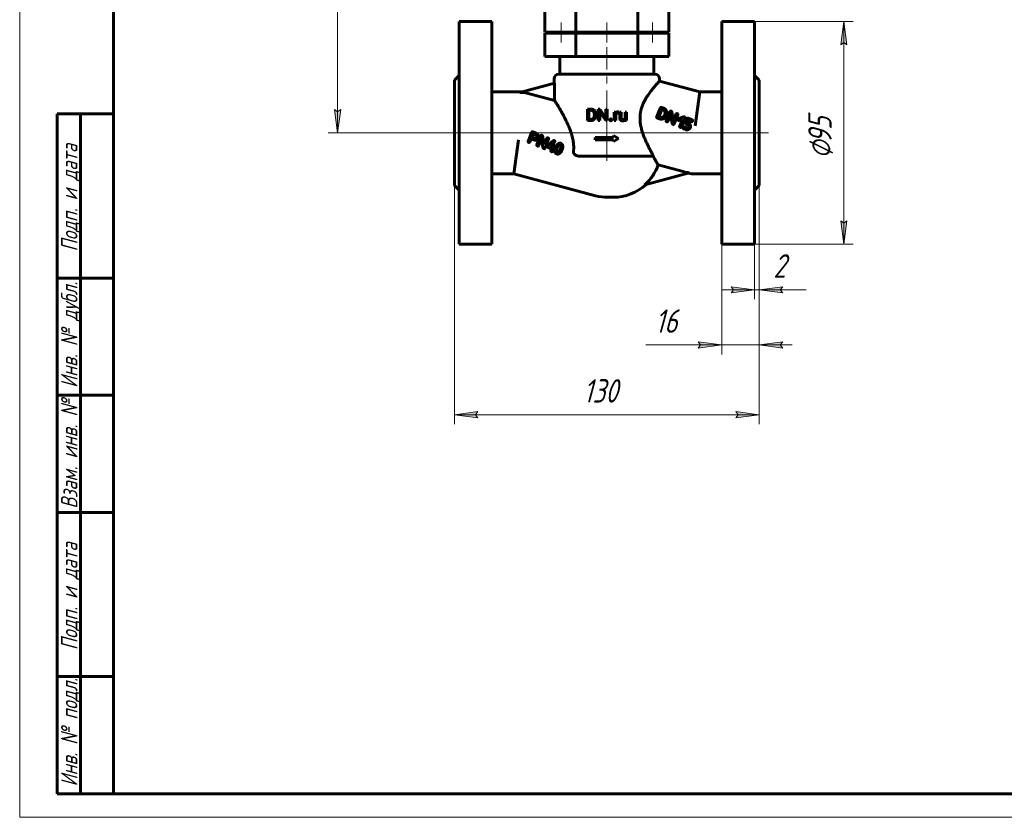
# Model space of a CAD drawing. Header units: millimetres. Extents: x 0 to 420, y 0 to 297.
# Tile 1 of 4: x 0 to 210, y 0 to 170. Entities that reach past the tile are written whole.
import ezdxf

# ---------------------------------------------------------------- set-up
doc = ezdxf.new("R2010")
doc.units = ezdxf.units.MM
for name, pattern in [('K5LT_AXLED', [19.5, 15, -1.5, 1.5, -1.5]), ('K5LT_BASIC', [0]), ('K5LT_THIN', [0])]:
    doc.linetypes.add(name, pattern=pattern)
doc.layers.add('Системный слой', color=7, linetype='Continuous')
doc.layers.add('Системный слой (1)', color=7, linetype='Continuous', true_color=0x6c6c6c)
doc.styles.add('KDIMTEXTSTYLE', font='txt', dxfattribs={"width": 0.96, "oblique": 15, "height": 5})
doc.styles.add('KTEXTSTYLE', font='txt', dxfattribs={"width": 0.96, "height": 5})
doc.dimstyles.new('KDIMSTYLE (0.50)', dxfattribs={"dimtxt": 5, "dimasz": 1, "dimexe": 2, "dimexo": 0, "dimgap": 1, "dimtad": 1, "dimlfac": 2, "dimtxsty": 'KDIMTEXTSTYLE', "dimsah": 1, "dimcen": 0, "dimdle": 1, "dimadec": 0, "dimazin": 0, "dimtfac": 0.667, "dimtmove": 0, "dimatfit": 3, "dimfxl": 1, "dimtvp": 1, "dimtolj": 1, "dimtzin": 0, "dimarcsym": 0})

# ---------------------------------------------------------------- blocks, each defined once
blk = doc.blocks.new('D0')
at = {"layer": 'Системный слой (1)'}
for points in [[(176.43, 164.71), (175.77, 169.71), (175.11, 164.71), (175.77, 165.21)], [(175.77, 122.21), (176.43, 127.21), (175.77, 126.71), (175.11, 127.21)]]:
    blk.add_hatch(color=7, dxfattribs=at).paths.add_polyline_path(points)
at = {"layer": 'Системный слой (1)', "color": 7, "linetype": 'K5LT_THIN', "lineweight": 18}
for p, q in [((156.73, 169.71), (177.77, 169.71)), ((175.11, 164.71), (175.77, 169.71)), ((175.77, 169.71), (176.43, 164.71)), ((175.77, 165.21), (175.11, 164.71)), ((176.43, 164.71), (175.77, 165.21)), ((175.77, 122.21), (175.11, 127.21)), ((175.11, 127.21), (175.77, 126.71)), ((175.77, 126.71), (176.43, 127.21)), ((176.43, 127.21), (175.77, 122.21)), ((156.73, 122.21), (177.77, 122.21))]:
    blk.add_line(p, q, dxfattribs=at)
blk.add_wipeout([(174.77, 140.42), (167.39, 140.42), (167.39, 151.05), (174.77, 151.05)]).dxf.layer = 'Системный слой (1)'
blk.add_line((175.77, 169.71), (175.77, 122.21), dxfattribs=at)
at = {"layer": 'Системный слой (1)', "color": 7, "char_height": 5, "attachment_point": 1, "rotation": 90, "style": 'KTEXTSTYLE'}
for s, insert in [('\\fArial|b0|c204|p34;\\H5.0;\\W1.000;\\Q15;\\fGOST Type AU|b0|i0|c204|p34;\\Q15;\\W0.960;95', (168.18, 143.72)), ('\\fArial|b0|c204|p34;\\H5.0;\\W1.000;\\Q15;\\fGOST Type AU|b0|i0|c204|p34;\\Q15;\\W0.960;⌀', (168.18, 140.42))]:
    blk.add_mtext(s, dxfattribs=dict(at, insert=insert))
blk = doc.blocks.new('KDIMARROW_01')
at = {"layer": 'Системный слой'}
blk.add_hatch(color=0, dxfattribs=at).paths.add_polyline_path([(0, 0), (-5, 0.66), (-4.5, 0), (-5, -0.66)])
at = {"layer": 'Системный слой', "color": 0, "linetype": 'K5LT_THIN', "lineweight": 18}
for p, q in [((-4.5, 0), (-5, 0.66)), ((-5, 0.66), (0, 0)), ((0, 0), (-5, -0.66)), ((-5, -0.66), (-4.5, 0))]:
    blk.add_line(p, q, dxfattribs=at)
at = {"layer": 'Системный слой (1)', "color": 0, "linetype": 'K5LT_THIN', "lineweight": 18}
blk.add_line((292.94, 145.96), (292.44, 145.96), dxfattribs=at)
blk = doc.blocks.new('D1')
at = {"layer": 'Системный слой (1)'}
blk.add_hatch(color=7, dxfattribs=at).paths.add_polyline_path([(156.73, 112.48), (151.73, 113.14), (152.23, 112.48), (151.73, 111.82)])
at = {"layer": 'Системный слой (1)', "color": 7, "linetype": 'K5LT_THIN', "lineweight": 18}
for p, q in [((157.73, 134.71), (157.73, 110.48)), ((156.73, 122.21), (156.73, 110.48)), ((156.73, 112.48), (149.73, 112.48)), ((156.73, 112.48), (151.73, 113.14)), ((151.73, 113.14), (152.23, 112.48)), ((152.23, 112.48), (151.73, 111.82)), ((151.73, 111.82), (156.73, 112.48)), ((157.73, 112.48), (156.73, 112.48)), ((157.73, 112.48), (158.73, 112.48))]:
    blk.add_line(p, q, dxfattribs=at)
blk.add_wipeout([(160.73, 113.48), (160.73, 120.86), (165.53, 120.86), (165.53, 113.48)]).dxf.layer = 'Системный слой (1)'
at = {"layer": 'Системный слой (1)'}
blk.add_hatch(color=7, dxfattribs=at).paths.add_polyline_path([(162.23, 112.48), (162.73, 113.14), (157.73, 112.48), (162.73, 111.82)])
at = {"layer": 'Системный слой (1)', "color": 7, "linetype": 'K5LT_THIN', "lineweight": 18}
for p, q in [((162.73, 113.14), (157.73, 112.48)), ((157.73, 112.48), (162.73, 111.82)), ((157.73, 112.48), (164.73, 112.48)), ((158.73, 112.48), (167.73, 112.48)), ((162.23, 112.48), (162.73, 113.14)), ((162.73, 111.82), (162.23, 112.48))]:
    blk.add_line(p, q, dxfattribs=at)
at = {"layer": 'Системный слой (1)', "color": 7, "insert": (160.73, 120.07), "char_height": 5, "attachment_point": 1, "style": 'KTEXTSTYLE'}
blk.add_mtext('\\fArial|b0|c204|p34;\\H5.0;\\W1.000;\\Q15;\\fGOST Type AU|b0|i0|c204|p34;\\Q15;\\W0.960;2', dxfattribs=at)
blk = doc.blocks.new('D2')
at = {"layer": 'Системный слой (1)'}
for points in [[(144.73, 100.06), (149.73, 100.72), (144.73, 101.38), (145.23, 100.72)], [(162.23, 100.72), (162.73, 101.38), (157.73, 100.72), (162.73, 100.06)]]:
    blk.add_hatch(color=7, dxfattribs=at).paths.add_polyline_path(points)
at = {"layer": 'Системный слой (1)', "color": 7, "linetype": 'K5LT_THIN', "lineweight": 18}
for p, q in [((157.73, 136.92), (157.73, 98.72)), ((149.73, 122.21), (149.73, 98.72)), ((149.73, 100.72), (144.73, 101.38)), ((144.73, 101.38), (145.23, 100.72)), ((162.73, 101.38), (157.73, 100.72)), ((162.23, 100.72), (162.73, 101.38)), ((145.23, 100.72), (144.73, 100.06)), ((144.73, 100.06), (149.73, 100.72)), ((149.73, 100.72), (144.76, 100.72)), ((157.73, 100.72), (149.73, 100.72)), ((157.73, 100.72), (162.73, 100.06)), ((157.73, 100.72), (164.73, 100.72)), ((162.73, 100.06), (162.23, 100.72))]:
    blk.add_line(p, q, dxfattribs=at)
blk.add_wipeout([(135.52, 101.72), (135.52, 109.1), (142.47, 109.1), (142.47, 101.72)]).dxf.layer = 'Системный слой (1)'
for p, q in [((144.76, 100.72), (133.52, 100.72)), ((149.73, 100.72), (142.73, 100.72))]:
    blk.add_line(p, q, dxfattribs=at)
at = {"layer": 'Системный слой (1)', "color": 7, "insert": (135.52, 108.31), "char_height": 5, "attachment_point": 1, "style": 'KTEXTSTYLE'}
blk.add_mtext('\\fArial|b0|c204|p34;\\H5.0;\\W1.000;\\Q15;\\fGOST Type AU|b0|i0|c204|p34;\\Q15;\\W0.960;16', dxfattribs=at)
blk = doc.blocks.new('D3')
at = {"layer": 'Системный слой (1)'}
for points in [[(68.47, 239.46), (67.81, 244.46), (67.15, 239.46), (67.81, 239.96)], [(67.81, 145.96), (68.47, 150.96), (67.81, 150.46), (67.15, 150.96)]]:
    blk.add_hatch(color=7, dxfattribs=at).paths.add_polyline_path(points)
at = {"layer": 'Системный слой (1)', "color": 7, "linetype": 'K5LT_THIN', "lineweight": 18}
for p, q in [((123.01, 244.46), (65.81, 244.46)), ((67.15, 239.46), (67.81, 244.46)), ((67.81, 244.46), (68.47, 239.46)), ((67.81, 239.96), (67.15, 239.46)), ((68.47, 239.46), (67.81, 239.96)), ((67.81, 145.96), (67.15, 150.96)), ((67.15, 150.96), (67.81, 150.46)), ((67.81, 150.46), (68.47, 150.96)), ((68.47, 150.96), (67.81, 145.96)), ((157.73, 145.96), (65.81, 145.96))]:
    blk.add_line(p, q, dxfattribs=at)
blk.add_wipeout([(66.81, 190.06), (59.43, 190.06), (59.43, 199.94), (66.81, 199.94)]).dxf.layer = 'Системный слой (1)'
blk.add_line((67.81, 244.46), (67.81, 145.96), dxfattribs=at)
at = {"layer": 'Системный слой (1)', "color": 7, "insert": (60.22, 190.06), "char_height": 5, "attachment_point": 1, "rotation": 90, "style": 'KTEXTSTYLE'}
blk.add_mtext('\\fArial|b0|c204|p34;\\H5.0;\\W1.000;\\Q15;\\fGOST Type AU|b0|i0|c204|p34;\\Q15;\\W0.960;197', dxfattribs=at)
blk = doc.blocks.new('D5')
at = {"layer": 'Системный слой (1)'}
for points in [[(97.73, 85.18), (97.23, 85.84), (97.73, 86.5), (92.73, 85.84)], [(157.73, 85.84), (152.73, 86.5), (153.23, 85.84), (152.73, 85.18)]]:
    blk.add_hatch(color=7, dxfattribs=at).paths.add_polyline_path(points)
at = {"layer": 'Системный слой (1)', "color": 7, "linetype": 'K5LT_THIN', "lineweight": 18}
for p, q in [((92.73, 149.71), (92.73, 83.84)), ((157.73, 149.71), (157.73, 83.84)), ((92.73, 85.84), (97.73, 86.5)), ((97.73, 86.5), (97.23, 85.84)), ((153.23, 85.84), (152.73, 86.5)), ((152.73, 86.5), (157.73, 85.84)), ((97.73, 85.18), (92.73, 85.84)), ((97.23, 85.84), (97.73, 85.18)), ((157.73, 85.84), (152.73, 85.18)), ((152.73, 85.18), (153.23, 85.84))]:
    blk.add_line(p, q, dxfattribs=at)
blk.add_wipeout([(120.22, 86.84), (120.22, 94.22), (129.84, 94.22), (129.84, 86.84)]).dxf.layer = 'Системный слой (1)'
blk.add_line((92.73, 85.84), (157.73, 85.84), dxfattribs=at)
at = {"layer": 'Системный слой (1)', "color": 7, "insert": (120.22, 93.43), "char_height": 5, "attachment_point": 1, "style": 'KTEXTSTYLE'}
blk.add_mtext('\\fArial|b0|c204|p34;\\H5.0;\\W1.000;\\Q15;\\fGOST Type AU|b0|i0|c204|p34;\\Q15;\\W0.960;130', dxfattribs=at)
blk = doc.blocks.new('U24')
at = {"color": 7, "linetype": 'K5LT_THIN', "lineweight": 18}
for p, q in [((0, 0), (0, 297)), ((420, 0), (0, 0))]:
    blk.add_line(p, q, dxfattribs=at)
at = {"color": 150, "linetype": 'K5LT_BASIC', "lineweight": 60, "true_color": 0x0080ff}
for p, q in [((20, 5), (20, 292)), ((8, 5), (8, 150)), ((20, 150), (8, 150)), ((13, 5), (13, 150)), ((20, 115), (8, 115)), ((20, 90), (8, 90)), ((20, 65), (8, 65)), ((20, 30), (8, 30)), ((20, 5), (8, 5)), ((415, 5), (20, 5))]:
    blk.add_line(p, q, dxfattribs=at)
at = {"color": 7, "char_height": 3.5, "attachment_point": 1, "rotation": 90, "style": 'KTEXTSTYLE'}
for s, insert in [('\\fArial|b0|c204|p34;\\H5.0;\\W1.000;\\Q15;\\fGOST Type AU|b0|i0|c204|p34;\\Q15;\\W0.960;\\H3.50;Подп. и дата', (8.82, 120.66)), ('\\fArial|b0|c204|p34;\\H5.0;\\W1.000;\\Q15;\\fGOST Type AU|b0|i0|c204|p34;\\Q15;\\W0.960;\\H3.50;Инв. № дубл.', (8.82, 91.57)), ('\\fArial|b0|c204|p34;\\H5.0;\\W1.000;\\Q15;\\fGOST Type AU|b0|i0|c204|p34;\\Q15;\\W0.960;\\H3.50;Взам. инв. №', (8.82, 65.8)), ('\\fArial|b0|c204|p34;\\H5.0;\\W1.000;\\Q15;\\fGOST Type AU|b0|i0|c204|p34;\\Q15;\\W0.960;\\H3.50;Подп. и дата', (8.82, 35.66)), ('\\fArial|b0|c204|p34;\\H5.0;\\W1.000;\\Q15;\\fGOST Type AU|b0|i0|c204|p34;\\Q15;\\W0.960;\\H3.50;Инв. № подл.', (8.82, 6.57))]:
    blk.add_mtext(s, dxfattribs=dict(at, insert=insert))

msp = doc.modelspace()

# ---------------------------------------------------------------- linework, layer by layer
at = {"layer": 'Системный слой (1)', "color": 150, "linetype": 'K5LT_BASIC', "lineweight": 60, "true_color": 0x0080ff}
for p, q in [((111.983, 167.4575), (111.983, 172.4575)), ((138.483, 167.4575), (138.483, 172.4575)), ((118.6453, 167.4575), (118.6453, 171.7075)), ((131.8207, 167.4575), (131.8207, 171.7075)), ((93.733, 169.7075), (100.733, 169.7075)), ((93.733, 169.7075), (93.733, 122.2075)), ((100.733, 169.7075), (100.733, 122.2075)), ((156.733, 169.7075), (149.733, 169.7075)), ((149.733, 169.7075), (149.733, 122.2075)), ((156.733, 169.7075), (156.733, 122.2075)), ((111.983, 167.4575), (118.6453, 167.4575)), ((111.983, 167.2075), (118.6453, 167.2075)), ((111.983, 162.2075), (111.983, 167.2075)), ((113.983, 167.2075), (113.983, 167.4575)), ((116.983, 167.2075), (116.983, 167.4575)), ((118.6453, 167.4575), (131.8207, 167.4575)), ((118.6453, 167.2075), (131.8207, 167.2075)), ((118.6453, 162.2075), (118.6453, 167.2075)), ((123.358, 167.2075), (123.358, 167.4575)), ((127.108, 167.2075), (127.108, 167.4575)), ((131.8207, 167.4575), (138.483, 167.4575)), ((131.8207, 167.2075), (138.483, 167.2075)), ((131.8207, 162.2075), (131.8207, 167.2075)), ((133.483, 167.2075), (133.483, 167.4575)), ((136.483, 167.2075), (136.483, 167.4575)), ((138.483, 162.2075), (138.483, 167.2075)), ((111.983, 162.2075), (118.6453, 162.2075)), ((115.233, 158.4575), (115.233, 162.2075)), ((118.6453, 162.2075), (131.8207, 162.2075)), ((131.8207, 162.2075), (138.483, 162.2075)), ((135.233, 158.4575), (135.233, 162.2075)), ((92.733, 157.2075), (93.733, 158.2075)), ((114.983, 158.4575), (135.483, 158.4575)), ((157.733, 157.2075), (156.733, 158.2075)), ((92.733, 157.2075), (92.733, 134.7075)), ((106.6816, 154.5734), (114.0835, 156.5567)), ((113.983, 156.5298), (113.983, 157.4575)), ((114.0835, 152.8696), (114.0835, 156.5567)), ((136.483, 157.0018), (136.483, 157.4575)), ((145.0452, 154.7075), (136.483, 157.0018)), ((157.733, 157.2075), (157.733, 134.7075)), ((100.733, 154.7075), (106.3753, 154.7075)), ((108.9946, 154.2332), (114.0835, 152.8696)), ((144.0907, 147.4575), (145.0452, 154.7075)), ((149.733, 154.7075), (145.0452, 154.7075)), ((135.8655, 149.4153), (136.6193, 151.2351)), ((136.9329, 151.3506), (136.8765, 151.3703)), ((137.4576, 151.1333), (136.9329, 151.3506)), ((121.0894, 148.5534), (121.0894, 151.0364)), ((121.0894, 151.0364), (121.792, 151.0364)), ((121.4186, 148.8211), (121.4186, 150.7669)), ((121.4186, 150.7669), (121.792, 150.7669)), ((122.5611, 149.7199), (122.5611, 149.8716)), ((122.8868, 149.7199), (122.8868, 149.8682)), ((123.4045, 151.0364), (123.7337, 151.0364)), ((123.4045, 148.5534), (123.4045, 151.0364)), ((123.7337, 151.0364), (124.9888, 149.1162)), ((123.7337, 148.5534), (123.7337, 150.4685)), ((123.7337, 150.4685), (124.9837, 148.5534)), ((124.9888, 151.0364), (125.3145, 151.0364)), ((124.9888, 149.1162), (124.9888, 151.0364)), ((125.3145, 148.5534), (125.3145, 151.0364)), ((126.7964, 148.5534), (126.7964, 150.3986)), ((126.7964, 150.3986), (127.1033, 150.3986)), ((127.1033, 150.3986), (127.1095, 150.1876)), ((127.1119, 148.5534), (127.1119, 149.8642)), ((127.6866, 150.1155), (127.6883, 150.4088)), ((127.9802, 149.2082), (127.9802, 150.3986)), ((127.9802, 150.3986), (128.2957, 150.3986)), ((128.2957, 149.2048), (128.2957, 150.3986)), ((129.1159, 150.3986), (129.4331, 150.3986)), ((129.1159, 149.056), (129.1159, 150.3986)), ((129.4331, 148.5534), (129.4331, 150.3986)), ((136.4714, 148.9484), (135.9893, 149.1481)), ((136.3003, 149.4401), (136.9211, 150.9255)), ((136.3137, 149.4235), (136.3003, 149.4401)), ((136.6604, 149.2799), (136.3137, 149.4235)), ((137.2875, 150.794), (136.9456, 150.9356)), ((137.53, 149.7706), (137.5737, 149.8762)), ((137.8648, 148.5558), (138.6538, 150.4606)), ((138.2319, 148.4038), (138.7957, 149.765)), ((138.8131, 149.7579), (138.7957, 149.765)), ((139.4258, 148.6125), (139.9623, 149.9076)), ((139.5322, 147.8043), (140.3427, 149.7611)), ((121.0894, 148.5534), (121.7613, 148.5534)), ((121.4186, 148.8211), (121.7613, 148.8211)), ((123.4045, 148.5534), (123.7337, 148.5534)), ((124.9837, 148.5534), (125.3145, 148.5534)), ((126.7964, 148.5534), (127.1119, 148.5534)), ((129.1247, 148.736), (129.1313, 148.5534)), ((129.1313, 148.5534), (129.4331, 148.5534)), ((139.3496, 147.7599), (139.2897, 147.7847)), ((139.4258, 148.6125), (139.4085, 148.6197)), ((140.5178, 148.5884), (140.4926, 148.5989)), ((140.7734, 147.423), (141.3627, 148.8457)), ((141.1365, 147.2523), (141.8759, 149.0374)), ((141.3627, 148.8457), (141.328, 148.8601)), ((142.1985, 147.0155), (141.7038, 147.2204)), ((141.9748, 148.2267), (142.2678, 148.9341)), ((142.4092, 148.224), (142.5704, 148.6131)), ((142.6808, 148.0284), (142.4413, 148.1276)), ((143.3714, 148.7465), (142.5718, 149.0666)), ((143.1968, 148.374), (142.5949, 148.6233)), ((142.627, 147.1499), (142.6779, 147.2728)), ((143.0132, 147.0306), (143.0465, 147.1109)), ((109.19, 146.0495), (108.4911, 144.34)), ((109.2371, 145.0757), (109.2472, 145.0512)), ((109.2472, 145.0512), (109.7278, 144.8522)), ((109.475, 146.1714), (109.9476, 145.9757)), ((109.5171, 145.7294), (110.1473, 145.4684)), ((111.1032, 145.2921), (110.3142, 143.3873)), ((122.733, 144.9906), (126.6505, 144.9906)), ((122.733, 144.4906), (122.733, 144.9906)), ((126.6505, 144.9906), (126.6505, 145.3656)), ((126.6505, 145.3656), (127.733, 144.7406)), ((142.0605, 146.6333), (141.5752, 146.8343)), ((106.3753, 144.4575), (105.4208, 137.2075)), ((109.0811, 144.6992), (108.8207, 144.0705)), ((109.0811, 144.6992), (109.8153, 144.3951)), ((111.2451, 144.5965), (110.6813, 143.2353)), ((111.2451, 144.5965), (111.2625, 144.5893)), ((111.8579, 143.4512), (111.8752, 143.444)), ((112.4117, 144.7391), (111.8752, 143.444)), ((112.7921, 144.5925), (111.9816, 142.6357)), ((112.6775, 142.8274), (113.4132, 142.5226)), ((113.0913, 143.1267), (113.0769, 143.092)), ((113.0769, 143.092), (113.5811, 142.8832)), ((113.6874, 143.14), (113.5811, 142.8832)), ((114.0946, 143.0803), (113.6541, 142.0168)), ((114.7037, 142.8686), (114.6221, 142.6938)), ((122.733, 144.4906), (126.6505, 144.4906)), ((126.6505, 144.1156), (127.733, 144.7406)), ((126.6505, 144.1156), (126.6505, 144.4906)), ((111.7391, 142.6162), (111.799, 142.5914)), ((113.4218, 142.4988), (113.2815, 142.1601)), ((114.6315, 141.8519), (114.7087, 141.82)), ((115.6891, 142.3109), (115.6858, 142.303)), ((119.7061, 140.9575), (131.9047, 140.9575)), ((131.9047, 140.9575), (135.0885, 140.9575)), ((141.4714, 137.6819), (136.1607, 139.1049)), ((100.733, 137.2075), (105.4208, 137.2075)), ((105.4208, 137.2075), (122.7776, 132.5568)), ((142.8173, 137.4175), (133.3085, 134.8696)), ((149.733, 137.2075), (144.0907, 137.2075)), ((92.733, 134.7075), (93.733, 133.7075)), ((157.733, 134.7075), (156.733, 133.7075)), ((125.4305, 132.2075), (126.6117, 132.2075)), ((93.733, 122.2075), (100.733, 122.2075)), ((156.733, 122.2075), (149.733, 122.2075))]:
    msp.add_line(p, q, dxfattribs=at)
at = {"layer": 'Системный слой (1)', "color": 30, "linetype": 'K5LT_AXLED', "lineweight": 18, "true_color": 0xff8000}
msp.add_line((134.983, 165.2075), (134.983, 169.4575), dxfattribs=at)
at = {"layer": 'Системный слой (1)', "color": 150, "linetype": 'K5LT_BASIC', "lineweight": 60, "true_color": 0x0080ff}
for centre, radius, start, end in [((114.983, 157.4575), 1, 90, 180), ((135.483, 157.4575), 1, 0, 90), ((106.3753, 144.4575), 10.25, 86.005277, 90), ((106.3753, 144.4575), 10.1205, 75, 88.265735), ((126.6117, 142.4575), 10.1205, 311.430443, 340.653961), ((144.0907, 147.4575), 10.1205, 255, 262.771602), ((144.0907, 147.4575), 10.25, 261.062029, 270), ((126.6117, 142.4575), 10.25, 270, 312.851773), ((125.4305, 142.4575), 10.25, 255, 270)]:
    msp.add_arc(centre, radius, start, end, dxfattribs=at)
for points, degree, knots in [([(134.8328, 141.6635), (134.7325, 141.8438), (134.5713, 142.1384), (134.3219, 142.6082), (134.0886, 143.0617), (133.8461, 143.5544), (133.61, 144.0583), (133.4065, 144.5182), (133.2207, 144.9666), (133.0631, 145.3724), (132.9124, 145.792), (132.7733, 146.218), (132.6498, 146.6431), (132.528, 147.1266), (132.4329, 147.5983), (132.3658, 148.0549), (132.3314, 148.3878), (132.3095, 148.7221), (132.3018, 149.0194), (132.3075, 149.3488), (132.3252, 149.6557), (132.3588, 149.9794), (132.405, 150.29), (132.4627, 150.5896), (132.5351, 150.8966), (132.629, 151.2305), (132.7579, 151.617), (132.8876, 151.9469), (133.0145, 152.2379), (133.1229, 152.4701), (133.2524, 152.728), (133.3923, 152.9887), (133.5466, 153.259), (133.7196, 153.5447), (133.9248, 153.8646), (134.1762, 154.2341), (134.4625, 154.6291), (134.7303, 154.9786), (134.9684, 155.278), (135.1689, 155.5226), (135.3859, 155.7808), (135.5882, 156.0157), (135.7726, 156.2251), (135.9357, 156.4077), (136.0914, 156.5795), (136.2342, 156.735), (136.337, 156.8458), (136.4148, 156.9291), (136.4689, 156.9868), (136.483, 157.0017), (136.483, 157.0018)], 3, [0, 0, 0, 0, 1.78588435, 2.83232536, 4.33202424, 5.82708313, 7.06335158, 8.52795343, 9.54705648, 10.59834881, 11.66131041, 12.71835586, 13.75515275, 14.75286717, 16.17290091, 17.05651901, 17.90216847, 18.44951852, 19.33026063, 19.91660061, 20.68119766, 21.41544097, 22.12967983, 22.82415241, 23.50858156, 24.30631867, 25.23627683, 26.37379078, 26.83688461, 27.53544814, 28.25009946, 28.98056755, 29.76662097, 30.63851501, 31.59638589, 32.81823562, 34.34406744, 35.82695937, 36.86272607, 38.06084686, 39.07643471, 40.55464105, 41.74136529, 42.74875661, 44.11504028, 45.56863709, 46.94999365, 47.96249388, 49.41150818, 51, 51, 51, 51]), ([(114.0835, 152.8696), (114.1136, 152.8212), (114.1827, 152.71), (114.3051, 152.5117), (114.4637, 152.2529), (114.6317, 151.9761), (114.8536, 151.6057), (115.0946, 151.1979), (115.3859, 150.6933), (115.6805, 150.1689), (115.9453, 149.6832), (116.2138, 149.1737), (116.4566, 148.6949), (116.6889, 148.2155), (116.8614, 147.8426), (117.0296, 147.4639), (117.191, 147.0836), (117.3728, 146.6238), (117.5394, 146.1656), (117.7127, 145.6381), (117.8592, 145.1176), (117.9881, 144.5538), (118.0689, 144.097), (118.1209, 143.6753), (118.1531, 143.2865), (118.165, 142.9232), (118.1583, 142.5593), (118.1406, 142.2609), (118.1197, 142.0557), (118.1076, 141.9575)], 3, [0, 0, 0, 0, 1.39652043, 2.63999662, 3.59760191, 5.38072581, 6.27126963, 7.92608237, 9.73197777, 11.15387471, 12.65255089, 13.87634948, 15.31238674, 16.41278351, 17.51658276, 18.06629118, 19.15513362, 20.21722672, 21.25354283, 22.26003448, 23.71345377, 24.61227962, 25.82232586, 26.55113782, 27.19545509, 28.18757565, 28.74943669, 29.39975761, 30, 30, 30, 30]), ([(127.2901, 150.3687), (127.1818, 150.3048), (127.1107, 150.1895), (127.1095, 150.1876)], 2, [0, 0, 0, 1.96718007, 2, 2, 2]), ([(127.1119, 149.8642), (127.1445, 149.942), (127.2568, 150.0609), (127.4239, 150.1291), (127.5331, 150.1291)], 2, [0, 0, 0, 0.9573171, 1.97865855, 3, 3, 3]), ([(119.7061, 140.9575), (119.6076, 140.9575), (119.4158, 140.9646), (119.1592, 140.9972), (118.9698, 141.039), (118.839, 141.0779), (118.7553, 141.1081), (118.6546, 141.1498), (118.5624, 141.1957), (118.4764, 141.2501), (118.3972, 141.3067), (118.3233, 141.371), (118.2455, 141.4606), (118.2, 141.5281), (118.1693, 141.5865), (118.1459, 141.6388), (118.1212, 141.7112), (118.1025, 141.8116), (118.1014, 141.8971), (118.1063, 141.9466), (118.1076, 141.9575)], 3, [0, 0, 0, 0, 2.98769828, 5.69556121, 7.57540072, 8.70759452, 9.74130405, 10.21769594, 11.94023338, 12.78618554, 13.23301924, 14.82932556, 15.67987588, 16.75739474, 17.24662283, 17.64070653, 18.46223621, 19.52209498, 20.67133873, 21, 21, 21, 21]), ([(135.0885, 140.9575), (135.08, 141.0018), (135.0616, 141.0867), (135.026, 141.215), (134.9621, 141.4034), (134.8932, 141.5548), (134.8328, 141.6635)], 3, [0, 0, 0, 0, 1.41289818, 2.65623917, 3.898738, 7, 7, 7, 7]), ([(136.1607, 139.1049), (136.1346, 139.1544), (136.0816, 139.2543), (135.9579, 139.4833), (135.8139, 139.7444), (135.5821, 140.1504), (135.3515, 140.5389), (135.1534, 140.8555), (135.0885, 140.9575)], 3, [0, 0, 0, 0, 1.53910539, 2.52528437, 4.49356034, 5.64772371, 7.94450049, 9, 9, 9, 9])]:
    msp.add_open_spline(points, degree=degree, knots=knots, dxfattribs=at)
for points in [[(136.8765, 151.3703), (136.7305, 151.4234), (136.6193, 151.2351)], [(121.7613, 148.8211), (122.0274, 148.8211), (122.3821, 149.0445), (122.5611, 149.4487), (122.5611, 149.7199)], [(121.7613, 148.5534), (122.0205, 148.5534), (122.4349, 148.7154), (122.73, 149.019), (122.8868, 149.4504), (122.8868, 149.7199)], [(122.8868, 149.8682), (122.8868, 150.1376), (122.73, 150.5691), (122.4383, 150.8743), (122.0359, 151.0364), (121.792, 151.0364)], [(122.5611, 149.8716), (122.5611, 150.0848), (122.4588, 150.4173), (122.261, 150.6475), (121.9762, 150.7669), (121.792, 150.7669)], [(127.5484, 150.4327), (127.3984, 150.4327), (127.2901, 150.3687)], [(127.5331, 150.1291), (127.5774, 150.1291), (127.6473, 150.124), (127.6866, 150.1155)], [(127.6269, 150.425), (127.5825, 150.4327), (127.5484, 150.4327)], [(127.6883, 150.4088), (127.6712, 150.4173), (127.6269, 150.425)], [(127.9802, 149.2082), (127.9802, 149.0241), (128.0672, 148.7614), (128.1473, 148.6796)], [(128.3238, 148.9994), (128.2957, 149.0804), (128.2957, 149.2048)], [(135.8655, 149.4153), (135.8068, 149.2514), (135.9893, 149.1481)], [(136.6604, 149.2799), (136.9313, 149.1677), (137.2753, 149.4054)], [(136.8852, 148.8601), (137.6312, 148.9276), (137.9144, 149.6114)], [(136.9456, 150.9356), (136.927, 150.9396), (136.9211, 150.9255)], [(137.2753, 149.4054), (137.4301, 149.5296), (137.53, 149.7706)], [(137.4111, 150.7225), (137.3363, 150.7738), (137.2875, 150.794)], [(137.5737, 149.8762), (137.7767, 150.3662), (137.4111, 150.7225)], [(138.0365, 150.2272), (137.9428, 150.9323), (137.4576, 151.1333)], [(137.9144, 149.6114), (138.058, 149.958), (138.0365, 150.2272)], [(138.9534, 150.5913), (138.7816, 150.6624), (138.6538, 150.4606)], [(138.8131, 149.7579), (138.877, 149.3105), (139.076, 148.3384)], [(139.1301, 150.1489), (139.1109, 150.526), (138.9534, 150.5913)], [(139.4085, 148.6197), (139.263, 149.4626), (139.1301, 150.1489)], [(140.2625, 150.0398), (140.053, 150.1266), (139.9623, 149.9076)], [(140.3427, 149.7611), (140.4295, 149.9706), (140.2625, 150.0398)], [(141.1734, 149.2176), (140.458, 148.9787), (140.4038, 148.8479)], [(141.7513, 149.3917), (141.6458, 149.4354), (141.1734, 149.2176)], [(141.8759, 149.0374), (141.9388, 149.314), (141.7513, 149.3917)], [(125.9258, 148.8561), (125.8754, 148.8007), (125.8754, 148.7205)], [(125.8754, 148.7205), (125.8754, 148.6421), (125.9258, 148.5875)], [(126.0716, 148.9115), (125.9761, 148.9115), (125.9258, 148.8561)], [(125.9258, 148.5875), (125.9761, 148.5329), (126.0716, 148.5329)], [(126.2174, 148.8561), (126.1671, 148.9115), (126.0716, 148.9115)], [(126.0716, 148.5329), (126.1671, 148.5329), (126.2174, 148.5875)], [(126.2677, 148.7205), (126.2677, 148.8007), (126.2174, 148.8561)], [(126.2174, 148.5875), (126.2677, 148.6421), (126.2677, 148.7205)], [(128.1473, 148.6796), (128.2274, 148.5977), (128.3391, 148.5585)], [(128.4005, 148.8714), (128.3519, 148.9183), (128.3238, 148.9994)], [(128.3391, 148.5585), (128.4509, 148.5193), (128.5856, 148.5193)], [(128.5097, 148.8058), (128.4491, 148.8246), (128.4005, 148.8714)], [(128.635, 148.787), (128.5702, 148.787), (128.5097, 148.8058)], [(128.5856, 148.5193), (128.7834, 148.5193), (128.9215, 148.5832)], [(128.9539, 148.8646), (128.8363, 148.787), (128.635, 148.787)], [(128.9215, 148.5832), (129.0438, 148.6399), (129.1247, 148.736)], [(129.1159, 149.056), (129.0633, 148.9367), (128.9539, 148.8646)], [(136.4714, 148.9484), (136.6116, 148.8903), (136.8852, 148.8601)], [(137.8648, 148.5558), (137.7982, 148.3951), (137.9731, 148.3227)], [(137.9731, 148.3227), (138.1653, 148.2431), (138.2319, 148.4038)], [(139.076, 148.3384), (139.1668, 147.8356), (139.2897, 147.7847)], [(139.3496, 147.7599), (139.4898, 147.7019), (139.5322, 147.8043)], [(140.4038, 148.8479), (140.3713, 148.6491), (140.4926, 148.5989)], [(140.5178, 148.5884), (140.5988, 148.5567), (141.328, 148.8601)], [(140.7734, 147.423), (140.7052, 147.1781), (140.8613, 147.1227)], [(140.8613, 147.1227), (141.0314, 147.0522), (141.1365, 147.2523)], [(141.4487, 147.1304), (141.3697, 146.9398), (141.5752, 146.8343)], [(141.7038, 147.2204), (141.5048, 147.2659), (141.4487, 147.1304)], [(141.9748, 148.2267), (141.854, 147.9353), (142.084, 147.84)], [(142.084, 147.84), (142.6049, 147.6224), (142.5944, 147.5972)], [(142.627, 147.1499), (142.4285, 146.9202), (142.1985, 147.0155)], [(142.5718, 149.0666), (142.3591, 149.1547), (142.2678, 148.9341)], [(142.362, 146.586), (142.8624, 146.6666), (143.0132, 147.0306)], [(142.4413, 148.1276), (142.3799, 148.1531), (142.4092, 148.224)], [(142.5704, 148.6131), (142.5763, 148.6273), (142.5949, 148.6233)], [(142.5944, 147.5972), (142.734, 147.4083), (142.6779, 147.2728)], [(143.0783, 147.4909), (142.9549, 147.9149), (142.6808, 148.0284)], [(143.0465, 147.1109), (143.0974, 147.2338), (143.0783, 147.4909)], [(143.1968, 148.374), (143.4445, 148.2991), (143.5117, 148.4614)], [(143.5071, 148.4725), (143.5841, 148.6584), (143.3714, 148.7465)], [(143.5117, 148.4614), (143.5149, 148.4692), (143.5071, 148.4725)], [(109.475, 146.1714), (109.319, 146.236), (109.19, 146.0495)], [(109.4919, 145.7177), (109.2841, 145.1892), (109.2371, 145.0757)], [(109.5171, 145.7294), (109.4985, 145.7335), (109.4919, 145.7177)], [(109.7278, 144.8522), (110.1043, 144.6962), (110.2531, 145.0554)], [(110.6284, 145.4112), (110.5388, 145.7363), (109.9476, 145.9757)], [(110.2531, 145.0554), (110.3399, 145.2649), (110.1473, 145.4684)], [(110.6019, 144.8592), (110.7181, 145.0862), (110.6284, 145.4112)], [(111.4028, 145.4227), (111.231, 145.4939), (111.1032, 145.2921)], [(111.5795, 144.9804), (111.5603, 145.3575), (111.4028, 145.4227)], [(111.8579, 143.4512), (111.7124, 144.2941), (111.5795, 144.9804)], [(142.0605, 146.6333), (142.1314, 146.604), (142.362, 146.586)], [(108.4911, 144.34), (108.3534, 144.0075), (108.5457, 143.9279)], [(108.5457, 143.9279), (108.7095, 143.86), (108.8207, 144.0705)], [(109.8153, 144.3951), (110.414, 144.4055), (110.6019, 144.8592)], [(110.3142, 143.3873), (110.2476, 143.2266), (110.4225, 143.1542)], [(110.4225, 143.1542), (110.6147, 143.0746), (110.6813, 143.2353)], [(111.2625, 144.5893), (111.3264, 144.142), (111.5254, 143.1699)], [(111.5254, 143.1699), (111.6162, 142.6671), (111.7391, 142.6162)], [(112.7119, 144.8712), (112.5024, 144.958), (112.4117, 144.7391)], [(112.53, 143.1488), (112.4524, 142.9613), (112.6775, 142.8274)], [(113.7874, 144.2504), (112.5568, 143.2134), (112.53, 143.1488)], [(112.7921, 144.5925), (112.8789, 144.8021), (112.7119, 144.8712)], [(113.0913, 143.1267), (114.0964, 144.0025), (114.1068, 144.0277)], [(113.9894, 143.3343), (113.8003, 143.4126), (113.6874, 143.14)], [(114.0026, 144.3108), (113.8188, 144.326), (113.7874, 144.2504)], [(114.0946, 143.0803), (114.1514, 143.2173), (113.9894, 143.3343)], [(114.1068, 144.0277), (114.1712, 144.241), (114.0026, 144.3108)], [(114.2752, 142.9169), (114.1394, 142.5892), (114.1006, 142.2324)], [(114.7052, 143.5251), (114.4465, 143.3037), (114.2752, 142.9169)], [(115.2766, 143.3604), (115.0087, 143.4713), (114.7037, 142.8686)], [(115.1653, 143.7646), (114.964, 143.7465), (114.7052, 143.5251)], [(115.4201, 143.7292), (115.2647, 143.764), (115.1653, 143.7646)], [(115.3063, 142.4695), (115.6169, 143.2194), (115.2766, 143.3604)], [(115.8546, 142.9511), (115.8376, 143.5562), (115.4201, 143.7292)], [(115.6891, 142.3109), (115.804, 142.5882), (115.8546, 142.9511)], [(111.799, 142.5914), (111.9392, 142.5333), (111.9816, 142.6357)], [(113.2815, 142.1601), (113.2362, 142.0238), (113.4069, 141.9235)], [(113.4069, 141.9235), (113.5902, 141.8624), (113.6541, 142.0168)], [(113.4132, 142.5226), (113.429, 142.5161), (113.4218, 142.4988)], [(114.1006, 142.2324), (114.0956, 141.6457), (114.4895, 141.4825)], [(114.4895, 141.4825), (114.5998, 141.4368), (114.6859, 141.4307)], [(114.6221, 142.6938), (114.3605, 141.9642), (114.6315, 141.8519)], [(114.6859, 141.4307), (115.3073, 141.3892), (115.6858, 142.303)], [(114.7087, 141.82), (114.893, 141.7436), (115.1656, 142.1789)], [(115.1656, 142.1789), (115.2697, 142.3813), (115.3063, 142.4695)]]:
    msp.add_open_spline(points, degree=2, dxfattribs=at)

# ---------------------------------------------------------------- next in the draw order: dimensions: what is measured, and where the dimension line sits
at = {"layer": 'Системный слой (1)', "color": 7}
dim = msp.add_linear_dim(base=(175.7713, 169.7075), p1=(156.733, 122.2075), p2=(156.733, 169.7075), angle=90, dimstyle='KDIMSTYLE (0.50)', override={"dimexo": 0, "dimpost": '\\fGOST Type AU|b0|c204|p34;\\H5.0;\\W0.960;\\Q15;∅<>', "dimblk1": 'KDIMARROW_01', "dimblk2": 'KDIMARROW_01', "dimse1": 0, "dimse2": 0, "dimclrt": 7, "dimtol": 1, "dimtp": 0, "dimtm": 0, "dimtdec": 5, "dimtolj": 1}, dxfattribs=at)
dim.commit()
dim.dimension.update_dxf_attribs({"geometry": 'D0', "text_midpoint": (175.7713, 145.9575), "dimtype": 160})

# ---------------------------------------------------------------- next in the draw order: dimensions: what is measured, and where the dimension line sits
dim = msp.add_linear_dim(base=(67.809, 244.4578), p1=(157.733, 145.9575), p2=(123.014, 244.4578), angle=90, dimstyle='KDIMSTYLE (0.50)', override={"dimexo": 0, "dimpost": '\\fGOST Type AU|b0|c204|p34;\\H5.0;\\W0.960;\\Q15;<>', "dimblk1": 'KDIMARROW_01', "dimblk2": 'KDIMARROW_01', "dimse1": 0, "dimse2": 0, "dimclrt": 7, "dimtol": 1, "dimtp": 0, "dimtm": 0, "dimtdec": 5, "dimtolj": 1}, dxfattribs=at)
dim.commit()
dim.dimension.update_dxf_attribs({"geometry": 'D3', "text_midpoint": (67.809, 195.2077), "dimtype": 160})
dim = msp.add_linear_dim(base=(157.733, 112.4792), p1=(156.733, 122.2075), p2=(157.733, 134.7075), dimstyle='KDIMSTYLE (0.50)', override={"dimexo": 0, "dimtoh": 1, "dimpost": '\\fGOST Type AU|b0|c204|p34;\\H5.0;\\W0.960;\\Q15;<>', "dimblk1": 'KDIMARROW_01', "dimblk2": 'KDIMARROW_01', "dimse1": 0, "dimse2": 0, "dimclrt": 7, "dimtol": 1, "dimtp": 0, "dimtm": 0, "dimtdec": 5, "dimtmove": 1, "dimtolj": 1}, dxfattribs=at)
dim.commit()
dim.dimension.update_dxf_attribs({"geometry": 'D1', "text_midpoint": (163.2305, 112.4792), "dimtype": 160})

# ---------------------------------------------------------------- next in the draw order: linework, layer by layer
at = {"layer": 'Системный слой (1)', "color": 30, "linetype": 'K5LT_AXLED', "lineweight": 18, "true_color": 0xff8000}
for p, q in [((115.483, 165.2075), (115.483, 169.4575)), ((125.233, 165.2075), (125.233, 169.4575))]:
    msp.add_line(p, q, dxfattribs=at)

# ---------------------------------------------------------------- next in the draw order: dimensions: what is measured, and where the dimension line sits
at = {"layer": 'Системный слой (1)', "color": 7}
dim = msp.add_linear_dim(base=(157.733, 100.7212), p1=(149.733, 122.2075), p2=(157.733, 136.9164), dimstyle='KDIMSTYLE (0.50)', override={"dimexo": 0, "dimtoh": 1, "dimpost": '\\fGOST Type AU|b0|c204|p34;\\H5.0;\\W0.960;\\Q15;<>', "dimblk1": 'KDIMARROW_01', "dimblk2": 'KDIMARROW_01', "dimse1": 0, "dimse2": 0, "dimclrt": 7, "dimtol": 1, "dimtp": 0, "dimtm": 0, "dimtdec": 5, "dimtmove": 1, "dimtolj": 1}, dxfattribs=at)
dim.commit()
dim.dimension.update_dxf_attribs({"geometry": 'D2', "text_midpoint": (139.141, 100.7212), "dimtype": 160})

# ---------------------------------------------------------------- next in the draw order: dimensions: what is measured, and where the dimension line sits
dim = msp.add_linear_dim(base=(92.733, 85.8429), p1=(157.733, 149.7075), p2=(92.733, 149.7075), dimstyle='KDIMSTYLE (0.50)', override={"dimexo": 0, "dimpost": '\\fGOST Type AU|b0|c204|p34;\\H5.0;\\W0.960;\\Q15;<>', "dimblk1": 'KDIMARROW_01', "dimblk2": 'KDIMARROW_01', "dimse1": 0, "dimse2": 0, "dimclrt": 7, "dimtol": 1, "dimtp": 0, "dimtm": 0, "dimtdec": 5, "dimtolj": 1}, dxfattribs=at)
dim.commit()
dim.dimension.update_dxf_attribs({"geometry": 'D5', "text_midpoint": (125.233, 85.8429), "dimtype": 160})

# ---------------------------------------------------------------- next in the draw order: linework, layer by layer
at = {"layer": 'Системный слой (1)', "color": 30, "linetype": 'K5LT_AXLED', "lineweight": 18, "true_color": 0xff8000}
for p, q in [((125.233, 139.9575), (125.233, 164.2075)), ((108.3753, 145.9575), (90.733, 145.9575)), ((159.733, 145.9575), (142.0907, 145.9575))]:
    msp.add_line(p, q, dxfattribs=at)

# ---------------------------------------------------------------- next in the draw order: block references
msp.add_blockref('U24', (0, 0))

doc.saveas('drawing.dxf')
